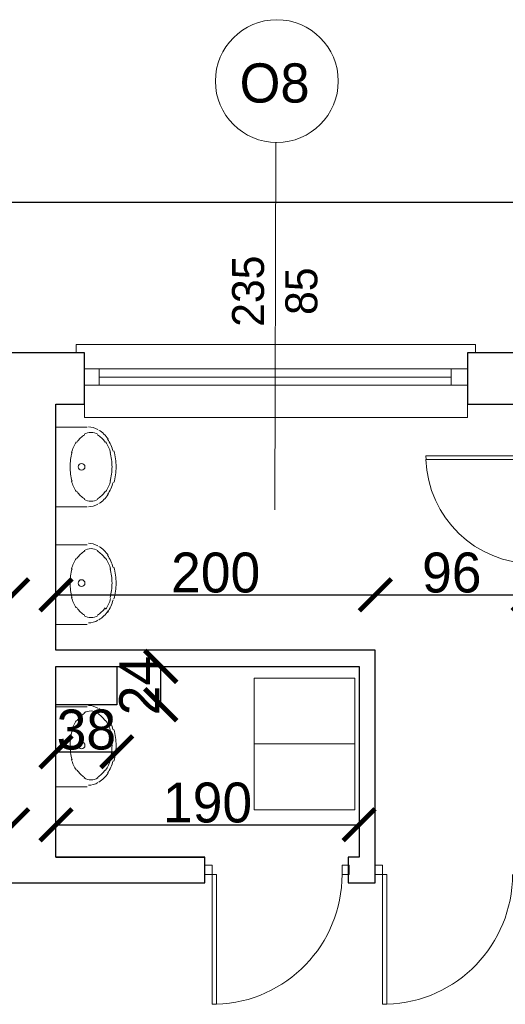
# Model space of a CAD drawing. Header units: centimetres. Extents: x -17621 to 77377, y -18613 to 66.
# Tile 159 of 173: x 50936 to 51240, y -16142 to -15525. Entities that reach past the tile are written whole.
import ezdxf

# ---------------------------------------------------------------- set-up
doc = ezdxf.new("R2010")
doc.units = ezdxf.units.CM
doc.layers.add('0-wymiarowanie rys.CAD', color=5, linetype='Continuous', lineweight=0, true_color=0x0000ff)
for name, color, linetype, lineweight in [('a_drzwi i okna', 2, 'Continuous', 0), ('a_inwentaryzacja', 141, 'Continuous', 0), ('a_wymiarowanie', 211, 'Continuous', 0), ('drzwi', 2, 'Continuous', 0), ('pomieszczenia', 191, 'Continuous', 5)]:
    doc.layers.add(name, color=color, linetype=linetype, lineweight=lineweight)
for name, color, linetype in [('PDF4_A220 ŚCIANY WEWNĘTRZNE', 7, 'Continuous'), ('PDF4_A310 STOLARKA ZEWNĘTRZNA', 7, 'Continuous'), ('PDF4_A720 MEBLE', 7, 'Continuous')]:
    doc.layers.add(name, color=color, linetype=linetype)
doc.styles.add('PDF Century Gothic', font='GOTHIC.TTF')
doc.dimstyles.new('ISO-25', dxfattribs={"dimtxt": 25, "dimasz": 20, "dimexe": 0.6, "dimexo": 0.375, "dimtad": 1, "dimdec": 0, "dimtxsty": 'PDF Century Gothic', "dimblk": 'ARCHTICK', "dimcen": 2.5, "dimadec": 1, "dimazin": 0, "dimtfac": 1, "dimtdec": 0, "dimtmove": 0, "dimatfit": 3, "dimldrblk": 'ARCHTICK', "dimfxl": 2, "dimfxlon": 1, "dimarcsym": 0})

# ---------------------------------------------------------------- blocks, each defined once
blk = doc.blocks.new('_ArchTick')
at = {"color": 0, "linetype": 'ByBlock', "const_width": 0.15}
blk.add_lwpolyline([(-0.5, -0.5), (0.5, 0.5)], dxfattribs=at)
blk = doc.blocks.new('*D307')
at = {"layer": 'a_wymiarowanie', "color": 0, "lineweight": -2, "transparency": 16777216}
for p, q in [((50958.93, -16031.44), (50958.93, -16028.84)), ((50958.93, -16029.44), (51148.58, -16029.44)), ((51148.58, -16031.44), (51148.58, -16028.84))]:
    blk.add_line(p, q, dxfattribs=at)
at = {"layer": 'Defpoints', "color": 0, "transparency": 16777216}
for p in [(51148.58, -16029.44), (50958.93, -16049.65), (51148.58, -16049.65)]:
    blk.add_point(p, dxfattribs=at)
at = {"layer": 'a_wymiarowanie', "color": 0, "lineweight": -2, "transparency": 16777216, "xscale": 20, "yscale": 20, "zscale": 20, "rotation": 180}
blk.add_blockref('_ArchTick', (50958.93, -16029.44), dxfattribs=at)
at = {"layer": 'a_wymiarowanie', "color": 0, "lineweight": -2, "transparency": 16777216, "xscale": 20, "yscale": 20, "zscale": 20}
blk.add_blockref('_ArchTick', (51148.58, -16029.44), dxfattribs=at)
at = {"layer": 'a_wymiarowanie', "color": 0, "lineweight": 0, "transparency": 16777216, "insert": (51053.76, -16015.69), "char_height": 25, "attachment_point": 5, "style": 'PDF Century Gothic'}
blk.add_mtext('190', dxfattribs=at)
blk = doc.blocks.new('*D308')
at = {"layer": 'a_wymiarowanie', "color": 0, "lineweight": -2, "transparency": 16777216}
for p, q in [((50958.93, -15887.41), (50958.93, -15884.81)), ((50958.93, -15885.41), (51158.74, -15885.41)), ((51158.74, -15887.41), (51158.74, -15884.81))]:
    blk.add_line(p, q, dxfattribs=at)
at = {"layer": 'Defpoints', "color": 0, "transparency": 16777216}
for p in [(51158.74, -15885.41), (50958.93, -15920.11), (51158.74, -15920.11)]:
    blk.add_point(p, dxfattribs=at)
at = {"layer": 'a_wymiarowanie', "color": 0, "lineweight": -2, "transparency": 16777216, "xscale": 20, "yscale": 20, "zscale": 20, "rotation": 180}
blk.add_blockref('_ArchTick', (50958.93, -15885.41), dxfattribs=at)
at = {"layer": 'a_wymiarowanie', "color": 0, "lineweight": -2, "transparency": 16777216, "xscale": 20, "yscale": 20, "zscale": 20}
blk.add_blockref('_ArchTick', (51158.74, -15885.41), dxfattribs=at)
at = {"layer": 'a_wymiarowanie', "color": 0, "lineweight": 0, "transparency": 16777216, "insert": (51058.84, -15871.66), "char_height": 25, "attachment_point": 5, "style": 'PDF Century Gothic'}
blk.add_mtext('200', dxfattribs=at)
blk = doc.blocks.new('*D309')
at = {"layer": 'a_wymiarowanie', "color": 0, "lineweight": -2, "transparency": 16777216}
for p, q in [((51158.74, -15887.41), (51158.74, -15884.81)), ((51158.74, -15885.41), (51254.41, -15885.41)), ((51254.41, -15885.41), (51254.41, -15884.81))]:
    blk.add_line(p, q, dxfattribs=at)
at = {"layer": 'Defpoints', "color": 0, "transparency": 16777216}
for p in [(51254.41, -15885.41), (51254.41, -15885.41), (51158.74, -15920.11)]:
    blk.add_point(p, dxfattribs=at)
at = {"layer": 'a_wymiarowanie', "color": 0, "lineweight": -2, "transparency": 16777216, "xscale": 20, "yscale": 20, "zscale": 20, "rotation": 180}
blk.add_blockref('_ArchTick', (51158.74, -15885.41), dxfattribs=at)
at = {"layer": 'a_wymiarowanie', "color": 0, "lineweight": -2, "transparency": 16777216, "xscale": 20, "yscale": 20, "zscale": 20}
blk.add_blockref('_ArchTick', (51254.41, -15885.41), dxfattribs=at)
at = {"layer": 'a_wymiarowanie', "color": 0, "lineweight": 0, "transparency": 16777216, "insert": (51206.58, -15871.66), "char_height": 25, "attachment_point": 5, "style": 'PDF Century Gothic'}
blk.add_mtext('96', dxfattribs=at)
blk = doc.blocks.new('*D311')
at = {"layer": 'a_wymiarowanie', "color": 0, "lineweight": -2, "transparency": 16777216}
for p, q in [((50958.93, -15981.72), (50958.93, -15984.32)), ((50996.93, -15981.72), (50996.93, -15984.32)), ((50958.93, -15983.72), (50996.93, -15983.72))]:
    blk.add_line(p, q, dxfattribs=at)
at = {"layer": 'Defpoints', "color": 0, "transparency": 16777216}
for p in [(50958.93, -15954.27), (50996.93, -15954.27), (50996.93, -15983.72)]:
    blk.add_point(p, dxfattribs=at)
at = {"layer": 'a_wymiarowanie', "color": 0, "lineweight": -2, "transparency": 16777216, "xscale": 20, "yscale": 20, "zscale": 20, "rotation": 180}
blk.add_blockref('_ArchTick', (50958.93, -15983.72), dxfattribs=at)
at = {"layer": 'a_wymiarowanie', "color": 0, "lineweight": -2, "transparency": 16777216, "xscale": 20, "yscale": 20, "zscale": 20}
blk.add_blockref('_ArchTick', (50996.93, -15983.72), dxfattribs=at)
at = {"layer": 'a_wymiarowanie', "color": 0, "lineweight": 0, "transparency": 16777216, "insert": (50977.93, -15969.97), "char_height": 25, "attachment_point": 5, "style": 'PDF Century Gothic'}
blk.add_mtext('38', dxfattribs=at)
blk = doc.blocks.new('*D38')
at = {"layer": 'a_wymiarowanie', "color": 0, "lineweight": -2, "transparency": 16777216}
for p, q in [((51022.44, -15930.27), (51025.04, -15930.27)), ((51024.44, -15954.27), (51024.44, -15930.27)), ((51022.44, -15954.27), (51025.04, -15954.27))]:
    blk.add_line(p, q, dxfattribs=at)
at = {"layer": 'Defpoints', "color": 0, "transparency": 16777216}
for p in [(51013.2, -15930.27), (51024.44, -15930.27), (51013.2, -15954.27)]:
    blk.add_point(p, dxfattribs=at)
at = {"layer": 'a_wymiarowanie', "color": 0, "lineweight": -2, "transparency": 16777216, "xscale": 20, "yscale": 20, "zscale": 20}
for p, rotation in [((51024.44, -15930.27), 90), ((51024.44, -15954.27), 270)]:
    blk.add_blockref('_ArchTick', p, dxfattribs=dict(at, rotation=rotation))
at = {"layer": 'a_wymiarowanie', "color": 0, "lineweight": 0, "transparency": 16777216, "insert": (51011, -15942.27), "char_height": 25, "attachment_point": 5, "rotation": 90, "style": 'PDF Century Gothic'}
blk.add_mtext('24', dxfattribs=at)
blk = doc.blocks.new('*D42')
at = {"layer": 'a_wymiarowanie', "color": 0, "lineweight": -2, "transparency": 16777216}
for p, q in [((50742.18, -16031.44), (50742.18, -16028.84)), ((50931.84, -16029.44), (50742.18, -16029.44)), ((50931.84, -16031.44), (50931.84, -16028.84))]:
    blk.add_line(p, q, dxfattribs=at)
at = {"layer": 'Defpoints', "color": 0, "transparency": 16777216}
for p in [(50742.18, -16029.44), (50742.18, -16049.65), (50931.84, -16049.65)]:
    blk.add_point(p, dxfattribs=at)
at = {"layer": 'a_wymiarowanie', "color": 0, "lineweight": -2, "transparency": 16777216, "xscale": 20, "yscale": 20, "zscale": 20, "rotation": 180}
blk.add_blockref('_ArchTick', (50742.18, -16029.44), dxfattribs=at)
at = {"layer": 'a_wymiarowanie', "color": 0, "lineweight": -2, "transparency": 16777216, "xscale": 20, "yscale": 20, "zscale": 20}
blk.add_blockref('_ArchTick', (50931.84, -16029.44), dxfattribs=at)
at = {"layer": 'a_wymiarowanie', "color": 0, "lineweight": 0, "transparency": 16777216, "insert": (50837.01, -16015.69), "char_height": 25, "attachment_point": 5, "style": 'PDF Century Gothic'}
blk.add_mtext('190', dxfattribs=at)
blk = doc.blocks.new('*D43')
at = {"layer": 'a_wymiarowanie', "color": 0, "lineweight": -2, "transparency": 16777216}
for p, q in [((50732.02, -15887.41), (50732.02, -15884.81)), ((50931.84, -15885.41), (50732.02, -15885.41)), ((50931.84, -15887.41), (50931.84, -15884.81))]:
    blk.add_line(p, q, dxfattribs=at)
at = {"layer": 'Defpoints', "color": 0, "transparency": 16777216}
for p in [(50732.02, -15885.41), (50732.02, -15920.11), (50931.84, -15920.11)]:
    blk.add_point(p, dxfattribs=at)
at = {"layer": 'a_wymiarowanie', "color": 0, "lineweight": -2, "transparency": 16777216, "xscale": 20, "yscale": 20, "zscale": 20, "rotation": 180}
blk.add_blockref('_ArchTick', (50732.02, -15885.41), dxfattribs=at)
at = {"layer": 'a_wymiarowanie', "color": 0, "lineweight": -2, "transparency": 16777216, "xscale": 20, "yscale": 20, "zscale": 20}
blk.add_blockref('_ArchTick', (50931.84, -15885.41), dxfattribs=at)
at = {"layer": 'a_wymiarowanie', "color": 0, "lineweight": 0, "transparency": 16777216, "insert": (50831.93, -15871.66), "char_height": 25, "attachment_point": 5, "style": 'PDF Century Gothic'}
blk.add_mtext('200', dxfattribs=at)
blk = doc.blocks.new('*D1111')
at = {"layer": '0-wymiarowanie rys.CAD', "color": 0, "linetype": 'Continuous', "lineweight": -2, "transparency": 16777216}
for p, q in [((47621.39, -15641.7), (47621.39, -15639.1)), ((52464.29, -15639.7), (47621.39, -15639.7)), ((52464.29, -15641.7), (52464.29, -15639.1))]:
    blk.add_line(p, q, dxfattribs=at)
at = {"layer": 'Defpoints', "color": 0, "linetype": 'Continuous', "transparency": 16777216}
for p in [(47621.39, -15639.7), (47621.39, -15733.85), (52464.29, -15733.85)]:
    blk.add_point(p, dxfattribs=at)
at = {"layer": '0-wymiarowanie rys.CAD', "color": 0, "linetype": 'Continuous', "lineweight": -2, "transparency": 16777216, "xscale": 20, "yscale": 20, "zscale": 20, "rotation": 180}
blk.add_blockref('_ArchTick', (47621.39, -15639.7), dxfattribs=at)
at = {"layer": '0-wymiarowanie rys.CAD', "color": 0, "linetype": 'Continuous', "lineweight": -2, "transparency": 16777216, "xscale": 20, "yscale": 20, "zscale": 20}
blk.add_blockref('_ArchTick', (52464.29, -15639.7), dxfattribs=at)
at = {"layer": '0-wymiarowanie rys.CAD', "color": 0, "linetype": 'Continuous', "transparency": 16777216, "insert": (50042.84, -15625.95), "char_height": 25, "attachment_point": 5, "style": 'PDF Century Gothic'}
blk.add_mtext('4843', dxfattribs=at)

msp = doc.modelspace()

# ---------------------------------------------------------------- linework, layer by layer
at = {"layer": 'a_drzwi i okna'}
msp.add_line((51096.41, -15602.16), (51095.83, -15832.33), dxfattribs=at)
msp.add_circle((51097.11, -15563.73), 38.43, dxfattribs=at)
at = {"layer": 'a_inwentaryzacja', "lineweight": 25}
msp.add_lwpolyline([(50838.7, -16065.74), (51052.06, -16065.74), (51052.06, -16049.65), (50958.93, -16049.65), (50958.93, -15930.27), (51148.58, -15930.27), (51148.58, -16049.65), (51141.81, -16049.65), (51141.81, -16065.74), (51158.74, -16065.74), (51158.74, -15920.11), (50958.93, -15920.11), (50958.93, -15766.02), (50976.71, -15766.02), (50976.71, -15733.85), (50916.6, -15733.85)], dxfattribs=at)
for points in [[(51266.27, -15794.5), (51266.27, -15766.02), (51276.43, -15766.02), (51276.43, -15733.85), (51216.31, -15733.85), (51216.31, -15766.02), (51254.41, -15766.02), (51254.41, -15794.5)], [(50958.93, -15930.27), (50996.93, -15930.27), (50996.93, -15954.27), (50958.93, -15954.27)]]:
    msp.add_lwpolyline(points, close=True, dxfattribs=at)
at = {"layer": 'drzwi'}
for points in [[(51257.96, -15798.37), (51257.96, -15794.61), (51262.72, -15794.61), (51262.72, -15798.37), (51257.96, -15798.37), (51257.96, -15800.62), (51190.46, -15800.62), (51190.43, -15798.37), (51257.96, -15798.37)], [(51056.58, -16060.56), (51052.06, -16060.56), (51052.06, -16054.83), (51056.58, -16054.83), (51056.58, -16060.56), (51059.29, -16060.56), (51059.29, -16141.84), (51056.58, -16141.88), (51056.58, -16060.56)], [(51163.26, -16060.56), (51158.74, -16060.56), (51158.74, -16054.83), (51163.26, -16054.83), (51163.26, -16060.56), (51165.97, -16060.56), (51165.97, -16141.84), (51163.26, -16141.88), (51163.26, -16060.56)]]:
    msp.add_lwpolyline(points, dxfattribs=at)
msp.add_lwpolyline([(51137.9, -16060.56), (51142.42, -16060.56), (51142.42, -16054.83), (51137.9, -16054.83)], close=True, dxfattribs=at)
for centre, radius, start, end in [((51257.84, -15798.46), 67.45, 181.8363, 270.10555), ((51056.69, -16060.71), 81.21, 271.8363, 0.10555), ((51163.37, -16060.71), 81.21, 271.8363, 0.10555)]:
    msp.add_arc(centre, radius, start, end, dxfattribs=at)
at = {"layer": 'PDF4_A220 ŚCIANY WEWNĘTRZNE', "lineweight": 25}
msp.add_lwpolyline([(50958.93, -16049.65), (51052.06, -16049.65)], dxfattribs=at)
at = {"layer": 'PDF4_A310 STOLARKA ZEWNĘTRZNA', "lineweight": 5}
for points in [[(51216.31, -15774.49), (51216.31, -15733.85), (51221.39, -15733.85), (51221.39, -15728.77), (50976.71, -15728.77), (50971.63, -15728.77), (50971.63, -15733.85), (50976.71, -15733.85), (50976.71, -15774.49)], [(51216.31, -15754.17), (51206.15, -15754.17), (50986.02, -15754.17), (50976.71, -15754.17), (50976.71, -15744.01), (50986.02, -15744.01), (51206.15, -15744.01), (51216.31, -15744.01)]]:
    msp.add_lwpolyline(points, close=True, dxfattribs=at)
for points in [[(50986.02, -15744.01), (50986.02, -15754.17)], [(51206.15, -15744.01), (51206.15, -15754.17)], [(51206.15, -15749.09), (50986.02, -15749.09)]]:
    msp.add_lwpolyline(points, dxfattribs=at)
at = {"layer": 'PDF4_A720 MEBLE', "lineweight": 0}
for points in [[(50978.4, -15830.37), (50958.93, -15830.37), (50958.93, -15780.42), (50978.4, -15780.42)], [(50978.4, -15854.08), (50958.93, -15854.08), (50958.93, -15904.03), (50978.4, -15904.03)], [(50978.4, -15955.67), (50958.93, -15955.67), (50958.93, -16005.63), (50978.4, -16005.63)]]:
    msp.add_lwpolyline(points, dxfattribs=at)
for points in [[(50985.07, -15784.9, 0.138478), (50980.86, -15783.72, 0.138478), (50976.66, -15784.91)], [(50968.98, -15796.31, 0.068272), (50967.74, -15805.31, 0.068272), (50968.98, -15814.32)], [(50992.75, -15814.31, 0.068248), (50993.99, -15805.3, 0.068272), (50992.75, -15796.3)], [(50995.17, -15815.22, 0.068248), (50996.53, -15805.3, 0.068273), (50995.16, -15795.38)], [(50976.66, -15825.71, 0.138479), (50980.87, -15826.9, 0.138478), (50985.07, -15825.71)], [(50985.07, -15857.72, 0.138478), (50980.86, -15856.53, 0.138478), (50976.66, -15857.72)], [(50968.97, -15869.12, 0.068248), (50967.74, -15878.13, 0.068272), (50968.98, -15887.13)], [(50992.75, -15887.13, 0.068272), (50993.99, -15878.12, 0.068272), (50992.75, -15869.11)], [(50995.17, -15888.04, 0.068273), (50996.53, -15878.12, 0.068273), (50995.16, -15868.2)], [(50976.66, -15898.53, 0.138478), (50980.86, -15899.71, 0.138478), (50985.07, -15898.53)], [(50985.07, -15959.32, 0.138478), (50980.86, -15958.14, 0.138478), (50976.66, -15959.33)], [(50968.97, -15970.73, 0.068248), (50967.74, -15979.73, 0.068272), (50968.98, -15988.74)], [(50992.75, -15988.73, 0.068272), (50993.99, -15979.72, 0.068272), (50992.75, -15970.72)], [(50995.17, -15989.64, 0.068273), (50996.53, -15979.72, 0.068273), (50995.16, -15969.8)], [(50976.66, -16000.13, 0.138478), (50980.86, -16001.32, 0.138478), (50985.07, -16000.13)]]:
    msp.add_lwpolyline(points, format="xyb", dxfattribs=at)
for centre in [(50974.94, -15805.31), (50974.94, -15878.12), (50974.94, -15979.73)]:
    msp.add_circle(centre, 2.12, dxfattribs=at)
for centre, radius, start, end in [((50979.17, -15791.76), 11.43, 58.47113, 90.00723), ((50975.78, -15798.53), 19.05, 34.02653, 58.47104), ((50991.02, -15802.77), 23.28, 145.98814, 164.38471), ((50985.1, -15798.53), 15.66, 121.5434, 145.98822), ((50976.63, -15798.53), 15.66, 34.02635, 58.47117), ((50970.7, -15802.77), 23.28, 15.62986, 34.02643), ((50969.01, -15802.77), 26.67, 15.62978, 34.02651), ((50991.02, -15807.85), 23.28, 195.62986, 214.02643), ((50970.7, -15807.85), 23.28, 325.99357, 344.3902), ((50969.01, -15807.85), 26.67, 325.99369, 344.39012), ((50985.1, -15812.08), 15.66, 214.02635, 238.47117), ((50976.63, -15812.08), 15.66, 301.549, 325.99359), ((50975.78, -15812.08), 19.05, 301.54903, 325.99362), ((50979.17, -15818.85), 11.43, 270.01278, 301.54899), ((50985.1, -15871.35), 15.66, 121.549, 145.99359), ((50979.17, -15864.58), 11.43, 58.47113, 90.00723), ((50976.63, -15871.35), 15.66, 34.02635, 58.47117), ((50975.78, -15871.35), 19.05, 34.02653, 58.47104), ((50991.02, -15875.58), 23.28, 145.99357, 164.3902), ((50970.7, -15875.58), 23.28, 15.62986, 34.02643), ((50969.01, -15875.58), 26.67, 15.62978, 34.02651), ((50991.02, -15880.66), 23.28, 195.62986, 214.02643), ((50970.7, -15881.51), 23.28, 325.98814, 344.38471), ((50969.01, -15881.51), 26.67, 325.98806, 344.38479), ((50985.1, -15884.9), 15.66, 214.02635, 238.47117), ((50976.63, -15884.9), 15.66, 301.5434, 325.98822), ((50975.78, -15884.9), 19.05, 301.54354, 325.98804), ((50979.17, -15891.67), 11.43, 270.00734, 301.54344), ((50979.17, -15966.18), 11.43, 58.47113, 90.00723), ((50975.78, -15972.95), 19.05, 34.02653, 58.47104), ((50985.1, -15972.95), 15.66, 121.549, 145.99359), ((50976.63, -15972.95), 15.66, 34.02635, 58.47117), ((50969.01, -15977.19), 26.67, 15.62978, 34.02651), ((50991.02, -15977.19), 23.28, 145.99357, 164.3902), ((50970.7, -15977.19), 23.28, 15.62986, 34.02643), ((50991.02, -15982.27), 23.28, 195.62986, 214.02643), ((50970.7, -15982.27), 23.28, 325.98814, 344.38471), ((50969.01, -15982.27), 26.67, 325.98806, 344.38479), ((50985.1, -15986.5), 15.66, 214.02635, 238.47117), ((50976.63, -15986.5), 15.66, 301.5434, 325.98822), ((50975.78, -15986.5), 19.05, 301.54354, 325.98804), ((50979.17, -15993.27), 11.43, 270.00734, 301.54344)]:
    msp.add_arc(centre, radius, start, end, dxfattribs=at)
at = {"layer": 'pomieszczenia'}
msp.add_line((51082.87, -15978.85), (51145.96, -15978.85), dxfattribs=at)
msp.add_lwpolyline([(51082.87, -15937.68), (51145.96, -15937.68), (51145.96, -16020.02), (51082.87, -16020.02)], close=True, dxfattribs=at)

# ---------------------------------------------------------------- texts
at = {"layer": 'a_drzwi i okna', "insert": (51073.82, -15577.55), "char_height": 24.547, "attachment_point": 7, "style": 'PDF Century Gothic'}
msp.add_mtext_dynamic_manual_height_columns('O8', width=220.698, gutter_width=15.34, heights=[199.83], dxfattribs=at)
at = {"layer": 'a_drzwi i okna', "insert": (51069.1, -15785.22), "char_height": 20, "attachment_point": 1, "rotation": 90, "style": 'PDF Century Gothic'}
msp.add_mtext_dynamic_manual_height_columns('\\pxqc;235\\P85', width=179.8157, gutter_width=12.5, heights=[162.81], dxfattribs=at)

# ---------------------------------------------------------------- dimensions: what is measured, and where the dimension line sits
at = {"layer": '0-wymiarowanie rys.CAD', "linetype": 'Continuous'}
dim = msp.add_linear_dim(base=(47621.39, -15639.7), p1=(52464.29, -15733.85), p2=(47621.39, -15733.85), dimstyle='ISO-25', dxfattribs=at)
dim.commit()
dim.dimension.update_dxf_attribs({"geometry": '*D1111', "text_midpoint": (50042.84, -15625.95)})
at = {"layer": 'a_wymiarowanie', "lineweight": 0}
for base, p1, p2, picture, middle in [((50732.02, -15885.41), (50931.84, -15920.11), (50732.02, -15920.11), '*D43', (50831.93, -15871.66)), ((50742.18, -16029.44), (50931.84, -16049.65), (50742.18, -16049.65), '*D42', (50837.01, -16015.69))]:
    dim = msp.add_linear_dim(base=base, p1=p1, p2=p2, angle=180, dimstyle='ISO-25', dxfattribs=at)
    dim.commit()
    dim.dimension.update_dxf_attribs({"geometry": picture, "text_midpoint": middle})
for base, p1, p2, picture, middle in [((51158.74, -15885.41), (50958.93, -15920.11), (51158.74, -15920.11), '*D308', (51058.84, -15871.66)), ((50996.93, -15983.72), (50958.93, -15954.27), (50996.93, -15954.27), '*D311', (50977.93, -15969.97)), ((51148.58, -16029.44), (50958.93, -16049.65), (51148.58, -16049.65), '*D307', (51053.76, -16015.69))]:
    dim = msp.add_linear_dim(base=base, p1=p1, p2=p2, dimstyle='ISO-25', dxfattribs=at)
    dim.commit()
    dim.dimension.update_dxf_attribs({"geometry": picture, "text_midpoint": middle})
dim = msp.add_linear_dim(base=(51254.41, -15885.41), p1=(51158.74, -15920.11), p2=(51254.41, -15885.41), dimstyle='ISO-25', override={"dimtmove": 1}, dxfattribs=at)
dim.commit()
dim.dimension.update_dxf_attribs({"geometry": '*D309', "text_midpoint": (51206.58, -15871.66)})
dim = msp.add_linear_dim(base=(51024.44, -15930.27), p1=(51013.2, -15954.27), p2=(51013.2, -15930.27), angle=90, dimstyle='ISO-25', dxfattribs=at)
dim.commit()
dim.dimension.update_dxf_attribs({"geometry": '*D38', "text_midpoint": (51024.44, -15942.27), "dimtype": 160})

doc.saveas('drawing.dxf')
